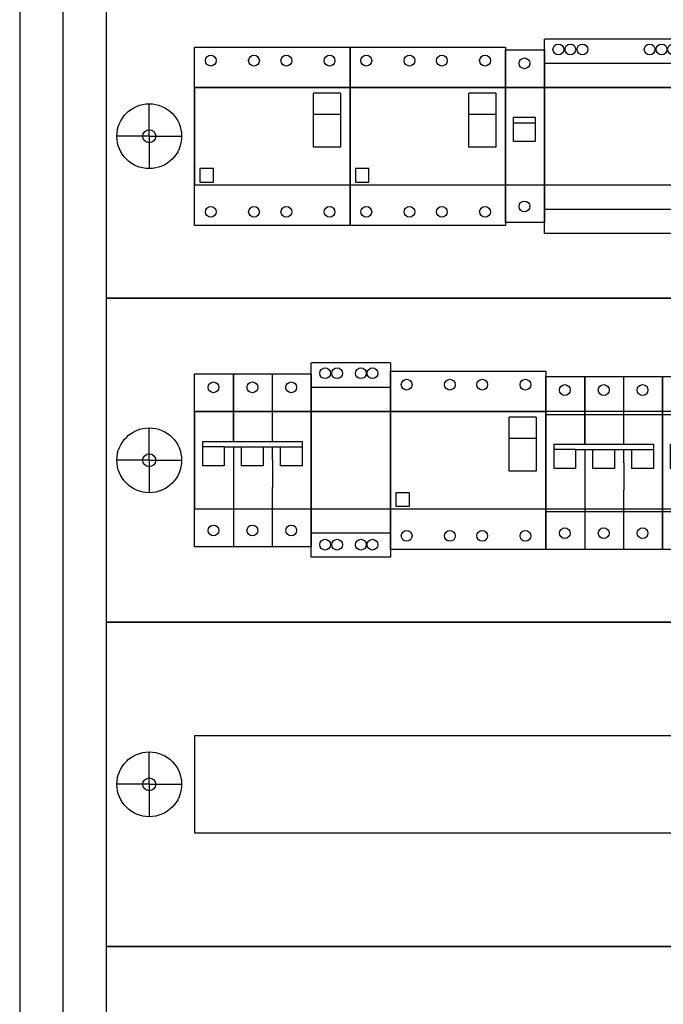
# Model space of a CAD drawing. Header units: millimetres. Extents: x 449515 to 838834, y -400723 to -307130.
# Tile 8 of 38: x 609737 to 612717, y -373417 to -368859. Entities that reach past the tile are written whole.
import ezdxf

# ---------------------------------------------------------------- set-up
doc = ezdxf.new("R2010")
doc.units = ezdxf.units.MM
doc.header["$LTSCALE"] = 25.4
doc.styles.get("Standard").update_dxf_attribs({"font": 'arial.ttf'})

# ---------------------------------------------------------------- blocks, each defined once
blk = doc.blocks.new('F1955610_633372192')
for p, q in [((0, 6.375), (3.5, 6.375)), ((0, -1.875), (0, 6.375)), ((3.5, 6.375), (7.2, 6.375)), ((7.2, 6.375), (7.2, -1.875)), ((0, 4.5), (3.5, 4.5)), ((3.5, 4.5), (7.2, 4.5)), ((5.5, 1.75), (5.5, 4.25)), ((6.75, 4.25), (5.5, 4.25)), ((6.75, 4.25), (6.75, 1.75)), ((6.75, 3.25), (5.5, 3.25)), ((6.75, 1.75), (5.5, 1.75)), ((0.25, 0.75), (0.25, 0.125)), ((0.875, 0.75), (0.25, 0.75)), ((0.875, 0.125), (0.875, 0.75)), ((0, 0), (3.5, 0)), ((0.25, 0.125), (0.875, 0.125)), ((3.5, 0), (7.2, 0)), ((3.5, -1.875), (0, -1.875)), ((7.2, -1.875), (3.5, -1.875))]:
    blk.add_line(p, q)
for centre in [(0.75, 5.75), (2.75, 5.75), (4.25, 5.75), (6.25, 5.75), (0.75, -1.25), (2.75, -1.25), (4.25, -1.25), (6.25, -1.25)]:
    blk.add_circle(centre, 0.25)
at = {"flags": 1}
for tag, p in [('BD', (7.658, 4.677)), ('NK', (7.658, 2.514)), ('TYP', (7.658, 1)), ('PO', (7.658, -0.635))]:
    blk.add_attdef(tag, p, '', height=1, dxfattribs=at)
blk = doc.blocks.new('212319_271399339')
for p, q in [((0, -2.25), (0, 6.75)), ((7.15, 6.75), (0, 6.75)), ((7.15, 6.75), (7.15, -2.25)), ((0, 5.625), (7.15, 5.625)), ((0, 4.5), (7.15, 4.5)), ((0, 0), (7.15, 0)), ((0, -1.125), (7.15, -1.125)), ((7.15, -2.25), (0, -2.25))]:
    blk.add_line(p, q)
at = {"linetype": 'Continuous'}
for centre in [(0.645, 6.265), (1.199, 6.265), (1.761, 6.265), (4.873, 6.265), (5.426, 6.265), (5.957, 6.265), (6.513, 6.265)]:
    blk.add_circle(centre, 0.25, dxfattribs=at)
at = {"flags": 1}
for tag, p in [('BD', (8.425, 5.124)), ('NK', (8.425, 3.132)), ('TYP', (8.425, 1.532)), ('PO', (8.425, -0.005))]:
    blk.add_attdef(tag, p, '', height=1, dxfattribs=at)
blk = doc.blocks.new('247596_1588072683')
for p, q in [((0, -1.75), (0, 6.25)), ((0, 6.25), (1.8, 6.25)), ((1.8, 6.25), (1.8, -1.75)), ((0, 4.5), (1.8, 4.5)), ((0.375, 2.875), (0.375, 3.125)), ((0.375, 3.125), (1.375, 3.125)), ((0.375, 2.875), (1.375, 2.875)), ((0.375, 2), (0.375, 2.875)), ((1.375, 3.125), (1.375, 2.75)), ((1.375, 2.875), (1.375, 2)), ((1.375, 2), (0.375, 2)), ((0, 0), (1.8, 0)), ((1.8, -1.75), (0, -1.75))]:
    blk.add_line(p, q)
for centre in [(0.875, 5.625), (0.875, -1)]:
    blk.add_circle(centre, 0.25)
at = {"flags": 1}
for tag, p in [('BD', (2.809, 5.482)), ('NK', (2.809, 2.919)), ('TYP', (2.809, 0.727)), ('PO', (2.809, -1.51))]:
    blk.add_attdef(tag, p, '', height=0.5, dxfattribs=at)
blk = doc.blocks.new('247698_237387106')
for p, q in [((0, -1.75), (0, 6.25)), ((0, 6.25), (1.8, 6.25)), ((1.8, 6.25), (3.6, 6.25)), ((1.8, 3.125), (1.8, 6.25)), ((1.8, 6.25), (1.8, 3.125)), ((3.6, 6.25), (5.4, 6.25)), ((3.6, 3.125), (3.6, 6.25)), ((5.4, 6.25), (5.4, -1.75)), ((0, 4.5), (1.8, 4.5)), ((1.8, 4.5), (3.6, 4.5)), ((3.6, 4.5), (5.4, 4.5)), ((0.375, 2.875), (0.375, 3.125)), ((0.375, 3.125), (4.975, 3.125)), ((0.375, 2), (0.375, 2.875)), ((1.375, 2.875), (0.375, 2.875)), ((0.375, 2.875), (0.375, 2.875)), ((0.375, 2.875), (0.375, 2.875)), ((1.375, 2.875), (1.375, 2)), ((1.375, 2.875), (4.975, 2.875)), ((1.8, 2.875), (1.8, -1.75)), ((2.175, 2), (2.175, 2.875)), ((3.175, 2.875), (3.175, 2)), ((3.6, 2.25), (3.6, 2.875)), ((3.975, 2), (3.975, 2.875)), ((3.975, 2.875), (3.975, 2.875)), ((3.975, 2.875), (3.975, 2.875)), ((4.975, 3.125), (4.975, 2.75)), ((4.975, 3.125), (4.975, 3.125)), ((4.975, 2.875), (4.975, 2)), ((4.975, 2.875), (4.975, 2.875)), ((4.975, 2.875), (4.975, 2.875)), ((4.975, 2.875), (4.975, 2.875)), ((1.375, 2), (0.375, 2)), ((3.175, 2), (2.175, 2)), ((3.6, 2.25), (3.6, 0.989)), ((4.975, 2), (3.975, 2)), ((3.6, -1.75), (3.6, 0.989)), ((0, 0), (1.8, 0)), ((1.8, 0), (3.6, 0)), ((3.6, 0), (5.4, 0)), ((1.8, -1.75), (0, -1.75)), ((3.6, -1.75), (1.8, -1.75)), ((5.4, -1.75), (3.6, -1.75))]:
    blk.add_line(p, q)
for centre in [(0.875, 5.625), (2.675, 5.625), (4.475, 5.625), (0.875, -1), (2.675, -1), (4.475, -1)]:
    blk.add_circle(centre, 0.25)
at = {"flags": 1}
for tag, p in [('BD', (6.637, 5.482)), ('NK', (6.637, 2.919)), ('TYP', (6.637, 0.727)), ('PO', (6.637, -1.51))]:
    blk.add_attdef(tag, p, '', height=0.5, dxfattribs=at)

msp = doc.modelspace()

# ---------------------------------------------------------------- linework, layer by layer
for p, q in [((609736.7019, -364607.2232), (609736.7019, -378326.2447)), ((610136.7019, -365157.2232), (610136.7019, -373261.2588)), ((610336.7019, -369398.4646), (610336.7019, -369248.4646)), ((610336.7019, -369398.4646), (610186.7019, -369398.4646)), ((610336.7019, -369398.4646), (610486.7019, -369398.4646)), ((610336.7019, -369398.4646), (610336.7019, -369548.4646)), ((611086.7019, -371347.1529), (611086.7019, -370447.1529)), ((611453.7199, -370447.1529), (611086.7019, -370447.1529)), ((611453.7199, -370447.1529), (611453.7199, -371347.1529)), ((611086.7019, -370559.6529), (611453.7199, -370559.6529)), ((611086.7019, -370672.1529), (611453.7199, -370672.1529)), ((610336.7019, -370898.4646), (610336.7019, -370748.4646)), ((610336.7019, -370898.4646), (610186.7019, -370898.4646)), ((610336.7019, -370898.4646), (610486.7019, -370898.4646)), ((610336.7019, -370898.4646), (610336.7019, -371048.4646)), ((611086.7019, -371234.6529), (611453.7199, -371234.6529)), ((611453.7199, -371347.1529), (611086.7019, -371347.1529)), ((610336.7019, -372398.4646), (610336.7019, -372248.4646)), ((610336.7019, -372398.4646), (610186.7019, -372398.4646)), ((610336.7019, -372398.4646), (610486.7019, -372398.4646)), ((610336.7019, -372398.4646), (610336.7019, -372548.4646))]:
    msp.add_line(p, q)
at = {"color": 3}
msp.add_line((609936.7019, -364807.2232), (609936.7019, -378126.2447), dxfattribs=at)
for points in [[(610136.7019, -370148.4646), (615431.7019, -370148.4646), (615431.7019, -368648.4646), (610136.7019, -368648.4646)], [(610546.7019, -369623.4646), (615021.7019, -369623.4646), (615021.7019, -369173.4646), (610546.7019, -369173.4646)], [(610136.7019, -371648.4646), (615431.7019, -371648.4646), (615431.7019, -370148.4646), (610136.7019, -370148.4646)], [(610546.7019, -371123.4646), (615021.7019, -371123.4646), (615021.7019, -370673.4646), (610546.7019, -370673.4646)], [(610136.7019, -373148.4646), (615431.7019, -373148.4646), (615431.7019, -371648.4646), (610136.7019, -371648.4646)], [(610546.7019, -372623.4646), (615021.7019, -372623.4646), (615021.7019, -372173.4646), (610546.7019, -372173.4646)], [(610136.7019, -374648.4646), (615431.7019, -374648.4646), (615431.7019, -373148.4646), (610136.7019, -373148.4646)]]:
    msp.add_lwpolyline(points, close=True)
for centre, radius in [((610336.7019, -369398.4646), 150), ((610336.7019, -369398.4646), 30), ((610336.7019, -370898.4646), 150), ((610336.7019, -370898.4646), 30), ((610336.7019, -372398.4646), 150), ((610336.7019, -372398.4646), 30)]:
    msp.add_circle(centre, radius)
at = {"linetype": 'Continuous'}
for centre in [(611151.1651, -370495.6955), (611206.6397, -370495.6955), (611316.6799, -370495.6955), (611370.5475, -370495.6955), (611151.1651, -371289.0558), (611206.6397, -371289.0558), (611316.6799, -371289.0558), (611370.5475, -371289.0558)]:
    msp.add_circle(centre, 25, dxfattribs=at)

# ---------------------------------------------------------------- block references
at = {"color": 7, "xscale": 100, "yscale": 100, "zscale": 100}
for name, p in [('212319_271399339', (612166.7019, -369623.4646)), ('F1955610_633372192', (610546.7019, -369623.4646)), ('F1955610_633372192', (611266.7019, -369623.4646)), ('247596_1588072683', (611986.7019, -369623.4646)), ('247698_237387106', (610546.7019, -371123.4646)), ('F1955610_633372192', (611453.7199, -371123.4646)), ('247698_237387106', (612173.7199, -371135.9646)), ('247596_1588072683', (612713.7199, -371135.9646))]:
    msp.add_blockref(name, p, dxfattribs=at)

doc.saveas('drawing.dxf')
